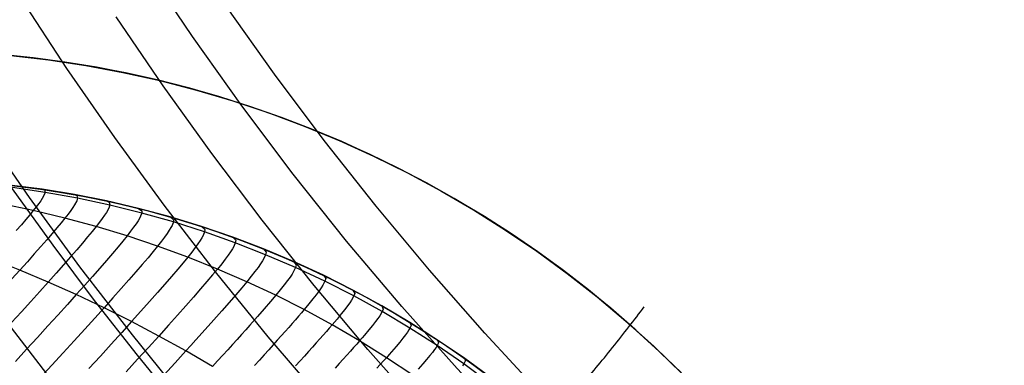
# Model space of a CAD drawing. Header units: millimetres. Extents: x -118 to 118, y -118 to 118.
# Tile 6 of 68: x -89 to -58, y -68 to -57. Entities that reach past the tile are written whole.
import ezdxf

# ---------------------------------------------------------------- set-up
doc = ezdxf.new("R2010")
doc.units = ezdxf.units.MM
doc.header["$MEASUREMENT"] = 0
doc.layers.add('Predefinito', color=5, linetype='Continuous')

msp = doc.modelspace()

# ---------------------------------------------------------------- linework, layer by layer
at = {"layer": 'Predefinito'}
for points in [[(-56.907, -82.354), (-59.005, -80.864), (-61.069, -79.317), (-63.095, -77.715), (-65.082, -76.059), (-67.026, -74.351), (-68.928, -72.592), (-70.783, -70.784), (-72.591, -68.928), (-74.351, -67.026), (-76.059, -65.081), (-77.715, -63.094), (-79.317, -61.069), (-80.864, -59.006), (-82.354, -56.908), (-83.786, -54.777), (-85.319, -52.357)], [(-92.835, -56.132), (-91.429, -58.406), (-89.97, -60.64), (-88.459, -62.827), (-86.893, -64.975), (-85.27, -67.084), (-83.591, -69.155), (-81.855, -71.188), (-80.064, -73.181), (-78.216, -75.136), (-76.313, -77.052), (-74.388, -78.896), (-72.417, -80.695), (-70.399, -82.448), (-68.334, -84.157), (-66.239, -85.806), (-64.105, -87.406), (-61.931, -88.956), (-59.718, -90.455), (-57.477, -91.897)], [(-68.263, -68.263), (-68.948, -67.596), (-69.657, -66.944), (-70.388, -66.31), (-71.141, -65.693), (-71.915, -65.094), (-72.71, -64.516), (-73.524, -63.958), (-74.357, -63.422), (-75.209, -62.909), (-76.078, -62.419), (-76.963, -61.954), (-77.863, -61.514), (-78.777, -61.099), (-79.705, -60.712), (-80.644, -60.351), (-81.594, -60.019), (-82.553, -59.714), (-83.52, -59.438), (-84.494, -59.19), (-85.474, -58.972), (-86.458, -58.783), (-87.445, -58.623), (-88.434, -58.493), (-89.423, -58.391)], [(-89.024, -58.429), (-87.861, -58.565), (-86.703, -58.741), (-85.551, -58.956), (-84.408, -59.211), (-83.274, -59.505), (-82.151, -59.838), (-81.04, -60.209), (-79.942, -60.618), (-78.859, -61.064), (-77.792, -61.547), (-76.742, -62.067), (-75.71, -62.622), (-74.698, -63.212), (-73.707, -63.837), (-72.738, -64.495), (-71.793, -65.186), (-70.871, -65.91), (-69.975, -66.664), (-69.105, -67.449), (-68.263, -68.263)], [(-89.259, -62.425), (-88.357, -62.534), (-87.457, -62.67), (-86.558, -62.834), (-85.664, -63.025), (-84.774, -63.243), (-83.891, -63.489), (-83.015, -63.761), (-82.148, -64.06), (-81.291, -64.386), (-80.445, -64.736), (-79.611, -65.112), (-78.79, -65.512), (-77.984, -65.936), (-77.193, -66.382), (-76.418, -66.851), (-75.661, -67.341), (-74.921, -67.851), (-74.2, -68.381)], [(-74.15, -68.419), (-74.969, -67.817), (-75.808, -67.243), (-76.666, -66.698), (-77.54, -66.183), (-78.434, -65.695), (-79.343, -65.239), (-80.266, -64.814), (-81.203, -64.42), (-82.153, -64.059), (-83.115, -63.729), (-84.087, -63.432), (-85.068, -63.168), (-86.058, -62.937), (-87.055, -62.74), (-88.058, -62.576), (-89.066, -62.446)], [(-88.907, -62.464), (-87.872, -62.604), (-86.843, -62.779), (-85.82, -62.989), (-84.805, -63.235), (-83.799, -63.516), (-82.804, -63.832), (-81.82, -64.181), (-80.849, -64.565), (-79.892, -64.982), (-78.949, -65.432), (-78.023, -65.914), (-77.114, -66.428), (-76.224, -66.974), (-75.352, -67.549), (-74.502, -68.155)]]:
    msp.add_lwpolyline(points, dxfattribs=at)
at = {"layer": 'Predefinito', "extrusion": (0.779205, -0.620107, -0.091136)}
msp.add_lwpolyline([(-100.392, -145.968), (-100.353, -145.875), (-100.311, -145.784), (-100.268, -145.693), (-100.222, -145.603), (-100.174, -145.513), (-100.123, -145.425), (-100.071, -145.337), (-100.016, -145.251), (-99.959, -145.165), (-99.9, -145.081), (-99.839, -144.999), (-99.776, -144.917), (-99.711, -144.837), (-99.644, -144.759), (-99.575, -144.682), (-99.504, -144.607), (-99.432, -144.534), (-99.358, -144.463), (-99.282, -144.393), (-99.205, -144.325), (-99.127, -144.259), (-99.047, -144.196), (-98.965, -144.134), (-98.883, -144.074), (-98.799, -144.017), (-98.714, -143.962), (-98.628, -143.908), (-98.542, -143.858), (-98.454, -143.809), (-98.366, -143.762), (-98.277, -143.718), (-98.188, -143.676), (-98.098, -143.637), (-98.006, -143.599), (-97.913, -143.563), (-97.819, -143.529), (-97.724, -143.497), (-97.628, -143.468), (-97.531, -143.44), (-97.433, -143.415), (-97.334, -143.392), (-97.235, -143.371), (-97.135, -143.353), (-97.034, -143.337), (-96.933, -143.324), (-96.831, -143.313), (-96.729, -143.304), (-96.627, -143.298), (-96.525, -143.295), (-96.422, -143.293), (-96.32, -143.295), (-96.218, -143.299), (-96.116, -143.305), (-96.014, -143.314), (-95.913, -143.325), (-95.813, -143.338), (-95.713, -143.354), (-95.613, -143.373), (-95.514, -143.393), (-95.416, -143.416), (-95.319, -143.442), (-95.223, -143.469), (-95.128, -143.499), (-95.035, -143.53)], dxfattribs=at)
at = {"layer": 'Predefinito', "extrusion": (-0.053056, 0.980745, -0.187949)}
for points in [[(84.986, -152.846), (90.847, -173.209)], [(88.143, -151.936), (93.219, -169.572)]]:
    msp.add_lwpolyline(points, dxfattribs=at)
at = {"layer": 'Predefinito', "extrusion": (0.788573, -0.611219, -0.067562)}
msp.add_lwpolyline([(-102.732, -144.9), (-102.696, -144.809), (-102.658, -144.718), (-102.617, -144.627), (-102.575, -144.537), (-102.529, -144.448), (-102.482, -144.36), (-102.432, -144.272), (-102.38, -144.186), (-102.326, -144.101), (-102.27, -144.017), (-102.211, -143.934), (-102.151, -143.852), (-102.088, -143.772), (-102.024, -143.694), (-101.957, -143.617), (-101.889, -143.542), (-101.819, -143.468), (-101.747, -143.396), (-101.673, -143.326), (-101.598, -143.258), (-101.521, -143.192), (-101.443, -143.128), (-101.363, -143.066), (-101.282, -143.006), (-101.2, -142.948), (-101.117, -142.892), (-101.033, -142.839), (-100.947, -142.788), (-100.861, -142.739), (-100.774, -142.692), (-100.687, -142.648), (-100.598, -142.606), (-100.509, -142.566), (-100.419, -142.528), (-100.327, -142.491), (-100.234, -142.458), (-100.14, -142.426), (-100.045, -142.396), (-99.949, -142.369), (-99.852, -142.343), (-99.754, -142.321), (-99.655, -142.3), (-99.556, -142.282), (-99.456, -142.266), (-99.356, -142.253), (-99.255, -142.242), (-99.154, -142.234), (-99.053, -142.228), (-98.951, -142.225), (-98.85, -142.224), (-98.749, -142.226), (-98.648, -142.23), (-98.547, -142.237), (-98.446, -142.246), (-98.346, -142.258), (-98.246, -142.272), (-98.147, -142.288), (-98.049, -142.307), (-97.952, -142.328), (-97.855, -142.352), (-97.759, -142.377), (-97.665, -142.405), (-97.571, -142.436), (-97.478, -142.468)], dxfattribs=at)
at = {"layer": 'Predefinito'}
for points in [[(-96.672, -55.183, -161), (-95.285, -57.559, -161), (-93.839, -59.899, -161), (-92.334, -62.202, -161), (-90.771, -64.465, -161), (-89.15, -66.688, -161), (-87.473, -68.867, -161), (-85.742, -71.001, -161), (-83.958, -73.089, -161), (-82.123, -75.131, -161), (-80.238, -77.126, -161), (-78.304, -79.073, -161), (-76.326, -80.97, -161), (-74.302, -82.817, -161), (-72.235, -84.613, -161), (-70.126, -86.359, -161), (-67.976, -88.053, -161), (-65.787, -89.694, -161), (-63.561, -91.281, -161), (-61.298, -92.814, -161), (-59.001, -94.293, -161), (-56.671, -95.715, -161)], [(-57.54, -83.504, -145.034), (-59.729, -81.956, -145.033), (-61.877, -80.353, -145.031), (-63.983, -78.694, -145.029), (-66.005, -77.015, -145.026), (-68.464, -74.853, -145.022), (-69.817, -73.602, -145.02), (-72.07, -71.414, -145.015), (-73.447, -70.008, -145.012), (-75.205, -68.13, -145.009), (-76.918, -66.203, -145.005), (-78.626, -64.177, -145.003), (-80.277, -62.108, -145.001), (-81.87, -59.995, -145), (-83.401, -57.848, -145), (-84.888, -55.636, -145.001)], [(-88.719, -56.655, -143.679), (-87.296, -58.831, -143.679), (-85.818, -60.969, -143.679), (-84.285, -63.069, -143.679), (-82.7, -65.129, -143.679), (-81.064, -67.146, -143.679), (-79.377, -69.12, -143.679), (-77.643, -71.05, -143.679), (-75.861, -72.935, -143.679), (-74.033, -74.775, -143.679), (-72.162, -76.568, -143.679), (-70.248, -78.315, -143.679), (-68.292, -80.015, -143.679), (-66.297, -81.666, -143.68), (-64.264, -83.268, -143.68), (-62.193, -84.82, -143.68), (-60.087, -86.321, -143.68), (-57.946, -87.771, -143.68)], [(-92.522, -57.172, -153.679), (-91.379, -58.991, -153.679), (-90.198, -60.787, -153.679), (-88.981, -62.558, -153.679), (-87.728, -64.304, -153.679), (-86.439, -66.023, -153.679), (-85.116, -67.715, -153.679), (-83.759, -69.378, -153.679), (-82.369, -71.013, -153.679), (-80.947, -72.619, -153.679), (-79.493, -74.196, -153.679), (-78.009, -75.743, -153.679), (-76.495, -77.26, -153.679), (-74.952, -78.747, -153.679), (-73.38, -80.203, -153.679), (-71.78, -81.627, -153.679), (-70.154, -83.02, -153.68), (-68.502, -84.381, -153.68), (-66.824, -85.709, -153.68), (-65.121, -87.004, -153.68), (-63.394, -88.266, -153.68), (-61.645, -89.494, -153.68), (-59.873, -90.689, -153.68), (-58.079, -91.848, -153.68)], [(-56.71, -86.153, -141.391), (-58.842, -84.717, -141.39), (-60.939, -83.228, -141.389), (-62.999, -81.684, -141.388), (-65.021, -80.088, -141.387), (-67.003, -78.441, -141.387), (-68.944, -76.743, -141.386), (-70.841, -74.996, -141.386), (-72.694, -73.2, -141.386), (-74.501, -71.357, -141.387), (-76.261, -69.468, -141.387), (-77.972, -67.533, -141.388), (-79.634, -65.555, -141.39), (-81.246, -63.533, -141.391), (-82.805, -61.471, -141.393), (-84.31, -59.371, -141.395), (-85.76, -57.236, -141.397)], [(-68.261, -68.264, -100.001), (-68.97, -67.575, -100), (-69.699, -66.907, -100), (-70.446, -66.261, -100), (-71.212, -65.636, -100), (-71.996, -65.033, -100), (-72.797, -64.454, -100), (-73.614, -63.898, -100), (-74.448, -63.366, -100), (-75.295, -62.859, -100), (-76.157, -62.376, -100), (-77.033, -61.918, -100), (-77.921, -61.486, -100), (-78.822, -61.08, -100), (-79.733, -60.7, -100), (-80.656, -60.347, -100), (-81.588, -60.02, -100), (-82.531, -59.721, -100), (-83.481, -59.448, -100), (-84.44, -59.203, -100), (-85.405, -58.987, -100), (-86.375, -58.798, -100), (-87.351, -58.637, -100), (-88.331, -58.505, -100), (-89.315, -58.401, -100)], [(-87.055, -62.74, -100), (-86.977, -62.767, -103.907), (-86.955, -62.853, -107.812), (-86.984, -62.937, -109.763), (-87.052, -63.061, -111.708), (-87.105, -63.14, -112.675), (-87.171, -63.234, -113.639), (-87.252, -63.342, -114.598), (-87.35, -63.467, -115.551), (-87.465, -63.609, -116.497), (-87.598, -63.769, -117.437), (-87.747, -63.946, -118.367), (-87.914, -64.14, -119.288), (-88.097, -64.35, -120.198), (-88.297, -64.576, -121.096), (-88.512, -64.819, -121.982), (-88.744, -65.077, -122.853), (-88.99, -65.351, -123.709)], [(-74.197, -68.575, -108.247), (-75, -67.982, -108.234), (-75.822, -67.416, -108.219), (-76.664, -66.877, -108.2), (-77.523, -66.365, -108.179), (-78.402, -65.88, -108.155), (-79.297, -65.424, -108.128), (-80.207, -64.998, -108.099), (-81.133, -64.6, -108.066), (-82.073, -64.233, -108.031), (-83.026, -63.895, -107.993), (-83.992, -63.588, -107.952), (-84.969, -63.312, -107.908), (-85.957, -63.067, -107.862), (-86.955, -62.853, -107.812), (-87.961, -62.671, -107.76), (-88.976, -62.521, -107.705)], [(-88.058, -62.576, -100), (-87.984, -62.597, -103.881), (-87.961, -62.671, -107.76), (-87.988, -62.746, -109.698), (-88.051, -62.858, -111.63), (-88.099, -62.931, -112.592), (-88.161, -63.017, -113.55), (-88.237, -63.117, -114.503), (-88.328, -63.232, -115.451), (-88.435, -63.364, -116.393), (-88.559, -63.512, -117.328), (-88.698, -63.676, -118.255), (-88.854, -63.855, -119.173)], [(-76.58, -68.334, -116.326), (-77.395, -67.79, -116.291), (-78.226, -67.271, -116.251), (-79.076, -66.775, -116.205), (-79.942, -66.303, -116.154), (-80.821, -65.858, -116.097), (-81.715, -65.438, -116.035), (-82.623, -65.044, -115.968), (-83.545, -64.676, -115.895), (-84.479, -64.333, -115.817), (-85.425, -64.018, -115.734), (-86.382, -63.729, -115.645), (-87.35, -63.467, -115.551), (-88.328, -63.232, -115.451), (-89.314, -63.024, -115.346)], [(-86.058, -62.937, -100), (-85.977, -62.97, -103.931), (-85.957, -63.067, -107.862), (-85.989, -63.159, -109.825), (-86.064, -63.293, -111.781), (-86.12, -63.378, -112.754), (-86.191, -63.479, -113.723), (-86.278, -63.595, -114.687), (-86.382, -63.729, -115.645), (-86.505, -63.881, -116.596), (-86.646, -64.052, -117.539), (-86.806, -64.241, -118.473), (-86.983, -64.448, -119.397), (-87.178, -64.672, -120.309), (-87.391, -64.914, -121.209), (-87.62, -65.172, -122.094), (-87.866, -65.448, -122.965), (-88.129, -65.739, -123.82), (-88.406, -66.046, -124.659), (-88.698, -66.367, -125.483), (-89.003, -66.702, -126.292)], [(-85.068, -63.168, -100), (-84.966, -63.246, -105.932), (-84.969, -63.312, -107.908), (-85.005, -63.411, -109.883), (-85.039, -63.476, -110.868), (-85.085, -63.554, -111.85), (-85.146, -63.645, -112.829), (-85.221, -63.752, -113.803), (-85.314, -63.876, -114.771), (-85.425, -64.018, -115.734), (-85.556, -64.179, -116.689), (-85.705, -64.36, -117.636), (-85.875, -64.56, -118.573), (-86.063, -64.779, -119.499), (-86.269, -65.017, -120.413), (-86.494, -65.272, -121.314), (-86.736, -65.546, -122.201), (-86.997, -65.837, -123.071), (-87.274, -66.145, -123.925), (-87.568, -66.47, -124.762), (-87.876, -66.809, -125.583), (-88.199, -67.163, -126.388), (-88.534, -67.528, -127.178), (-88.88, -67.906, -127.953)], [(-84.087, -63.432, -100), (-83.986, -63.518, -105.965), (-83.992, -63.588, -107.952), (-84.032, -63.693, -109.938), (-84.069, -63.762, -110.928), (-84.119, -63.844, -111.915), (-84.183, -63.941, -112.899), (-84.264, -64.053, -113.877), (-84.362, -64.184, -114.851), (-84.479, -64.333, -115.817), (-84.617, -64.503, -116.776), (-84.776, -64.693, -117.726), (-84.954, -64.904, -118.667), (-85.152, -65.134, -119.595), (-85.37, -65.383, -120.512), (-85.607, -65.652, -121.414), (-85.862, -65.939, -122.301), (-86.136, -66.245, -123.171), (-86.428, -66.569, -124.024), (-86.737, -66.909, -124.859), (-87.062, -67.266, -125.677), (-87.401, -67.637, -126.479), (-87.753, -68.021, -127.265), (-88.117, -68.417, -128.035)], [(-83.115, -63.729, -100), (-83.017, -63.821, -105.995), (-83.026, -63.895, -107.993), (-83.071, -64.006, -109.989), (-83.11, -64.078, -110.984), (-83.163, -64.164, -111.976), (-83.232, -64.265, -112.964), (-83.317, -64.383, -113.947), (-83.421, -64.519, -114.925), (-83.545, -64.676, -115.895), (-83.69, -64.853, -116.858), (-83.857, -65.052, -117.811), (-84.044, -65.272, -118.754), (-84.252, -65.512, -119.685), (-84.48, -65.773, -120.603), (-84.728, -66.053, -121.507), (-84.996, -66.353, -122.394), (-85.283, -66.673, -123.264), (-85.589, -67.011, -124.116), (-85.913, -67.367, -124.95), (-86.252, -67.739, -125.766), (-86.607, -68.126, -126.564)], [(-82.153, -64.059, -100), (-82.061, -64.156, -106.024), (-82.073, -64.233, -108.031), (-82.122, -64.347, -110.036), (-82.165, -64.423, -111.036), (-82.221, -64.512, -112.033), (-82.294, -64.617, -113.025), (-82.384, -64.74, -114.013), (-82.493, -64.881, -114.994), (-82.623, -65.044, -115.968), (-82.776, -65.228, -116.934), (-82.95, -65.435, -117.89), (-83.146, -65.663, -118.836), (-83.363, -65.913, -119.769), (-83.602, -66.184, -120.689), (-83.861, -66.475, -121.593), (-84.141, -66.787, -122.481), (-84.44, -67.119, -123.351), (-84.759, -67.47, -124.202), (-85.097, -67.84, -125.034), (-85.451, -68.226, -125.848)], [(-81.203, -64.42, -100), (-81.117, -64.521, -106.05), (-81.133, -64.6, -108.066), (-81.187, -64.719, -110.08), (-81.233, -64.796, -111.084), (-81.293, -64.889, -112.085), (-81.37, -64.997, -113.082), (-81.465, -65.124, -114.073), (-81.579, -65.27, -115.058), (-81.715, -65.438, -116.035), (-81.874, -65.629, -117.004), (-82.056, -65.843, -117.964), (-82.26, -66.079, -118.912), (-82.487, -66.337, -119.847), (-82.735, -66.617, -120.768), (-83.005, -66.918, -121.673), (-83.295, -67.24, -122.562), (-83.449, -67.409, -122.999), (-83.607, -67.583, -123.431), (-83.938, -67.947, -124.282), (-84.289, -68.329, -125.112)], [(-82.784, -68.066, -123.505), (-83.607, -67.583, -123.431), (-84.44, -67.119, -123.351), (-85.283, -66.673, -123.264), (-86.136, -66.245, -123.171), (-86.997, -65.837, -123.071), (-87.866, -65.448, -122.965), (-88.744, -65.077, -122.853), (-89.628, -64.726, -122.734)], [(-80.266, -64.814, -100), (-80.188, -64.917, -106.075), (-80.207, -64.998, -108.099), (-80.267, -65.119, -110.121), (-80.315, -65.199, -111.129), (-80.379, -65.293, -112.133), (-80.46, -65.405, -113.133), (-80.559, -65.535, -114.128), (-80.679, -65.686, -115.116), (-80.821, -65.858, -116.097), (-80.986, -66.055, -117.069), (-81.175, -66.274, -118.031), (-81.388, -66.517, -118.981), (-81.623, -66.783, -119.918), (-81.749, -66.924, -120.381), (-81.88, -67.071, -120.841), (-82.017, -67.223, -121.296), (-82.16, -67.381, -121.747), (-82.308, -67.545, -122.194), (-82.461, -67.713, -122.636), (-82.62, -67.887, -123.073), (-82.784, -68.066, -123.505)], [(-79.343, -65.239, -100), (-79.274, -65.342, -106.097), (-79.297, -65.424, -108.128), (-79.362, -65.547, -110.158), (-79.413, -65.629, -111.169), (-79.481, -65.725, -112.177), (-79.565, -65.839, -113.181), (-79.669, -65.972, -114.179), (-79.794, -66.126, -115.17), (-79.942, -66.303, -116.154), (-80.024, -66.401, -116.642), (-80.113, -66.504, -117.128), (-80.208, -66.614, -117.612), (-80.309, -66.729, -118.092), (-80.416, -66.851, -118.57), (-80.529, -66.978, -119.045), (-80.648, -67.112, -119.516), (-80.772, -67.251, -119.984), (-80.903, -67.396, -120.447), (-81.039, -67.546, -120.907), (-81.18, -67.702, -121.363), (-81.328, -67.864, -121.814), (-81.48, -68.032, -122.261)], [(-78.434, -65.695, -100), (-78.374, -65.798, -106.117), (-78.402, -65.88, -108.155), (-78.471, -66.005, -110.191), (-78.526, -66.088, -111.206), (-78.597, -66.186, -112.217), (-78.686, -66.302, -113.224), (-78.794, -66.437, -114.225), (-78.923, -66.594, -115.219), (-79.076, -66.775, -116.205), (-79.162, -66.874, -116.695), (-79.254, -66.98, -117.182), (-79.352, -67.092, -117.666), (-79.456, -67.21, -118.148), (-79.567, -67.334, -118.627), (-79.683, -67.464, -119.102), (-79.806, -67.6, -119.574), (-79.934, -67.742, -120.043), (-80.068, -67.89, -120.507), (-80.208, -68.044, -120.967)], [(-77.54, -66.183, -100), (-77.491, -66.283, -106.135), (-77.523, -66.365, -108.179), (-77.597, -66.491, -110.221), (-77.655, -66.574, -111.239), (-77.73, -66.673, -112.253), (-77.822, -66.791, -113.262), (-77.934, -66.928, -114.266), (-78.068, -67.088, -115.262), (-78.144, -67.176, -115.757), (-78.226, -67.271, -116.251), (-78.315, -67.372, -116.741), (-78.41, -67.479, -117.23), (-78.511, -67.593, -117.715), (-78.618, -67.713, -118.198), (-78.732, -67.839, -118.677), (-78.852, -67.972, -119.154), (-78.978, -68.11, -119.626)], [(-76.666, -66.698, -100), (-76.628, -66.795, -106.151), (-76.664, -66.877, -108.2), (-76.697, -66.933, -109.224), (-76.744, -67.002, -110.247), (-76.805, -67.086, -111.268), (-76.882, -67.186, -112.284), (-76.978, -67.305, -113.296), (-77.094, -67.443, -114.302), (-77.232, -67.605, -115.301), (-77.311, -67.694, -115.797), (-77.395, -67.79, -116.291), (-77.486, -67.893, -116.783), (-77.584, -68.001, -117.272), (-77.688, -68.117, -117.758)], [(-75.808, -67.243, -100), (-75.781, -67.335, -106.165), (-75.822, -67.416, -108.219), (-75.858, -67.472, -109.245), (-75.907, -67.541, -110.27), (-75.971, -67.625, -111.293), (-76.051, -67.725, -112.311), (-76.15, -67.845, -113.325), (-76.27, -67.985, -114.333), (-76.413, -68.147, -115.334)], [(-74.969, -67.817, -100), (-74.954, -67.903, -106.176), (-75, -67.982, -108.234), (-75.038, -68.038, -109.263)]]:
    msp.add_polyline3d(points, dxfattribs=at)

doc.saveas('drawing.dxf')
